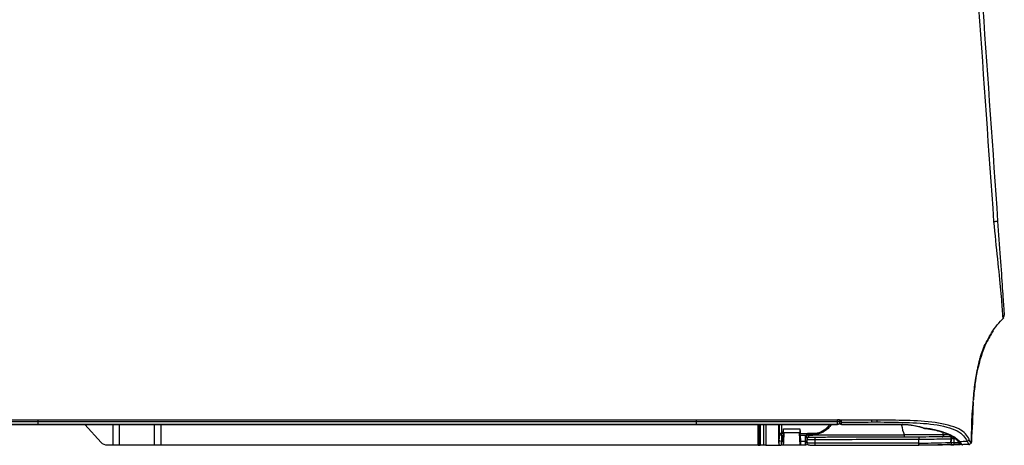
# Model space of a CAD drawing. Header units: millimetres. Extents: x 922208 to 1069538, y -182208 to -99877.
# Tile 131 of 256: x 987480 to 987717, y -172335 to -172233. Entities that reach past the tile are written whole.
import ezdxf

# ---------------------------------------------------------------- set-up
doc = ezdxf.new("R2010")
doc.units = ezdxf.units.MM
doc.header["$MEASUREMENT"] = 0
doc.layers.add('IS_KLIM_urządzenia', color=3, linetype='Continuous')

# ---------------------------------------------------------------- blocks, each defined once
blk = doc.blocks.new('G$CFEA986A8')
at = {"layer": 'IS_KLIM_urządzenia', "linetype": 'Continuous'}
for p, q in [((53.93, 200.11), (53.93, 200.96)), ((53.93, 199.16), (53.93, 200.11)), ((54.23, 201.26), (55.52, 201.26)), ((54.24, 200.26), (54.24, 199.31)), ((55.48, 200.26), (54.24, 200.26)), ((55.51, 198.89), (55.48, 200.26)), ((55.52, 201.26), (55.54, 201.26)), ((55.54, 201.26), (55.69, 198.26)), ((55.54, 201.26), (59.6, 201.26)), ((59.62, 201.26), (60.17, 201.26)), ((60.06, 200.26), (59.65, 200.26)), ((64.28, 201.26), (65.29, 201.26)), ((65.09, 201.06), (65.09, 200.26)), ((65.09, 200.26), (65.09, 196.29)), ((65.49, 201.26), (65.29, 201.26)), ((65.29, 200.27), (65.29, 201.26)), ((65.29, 200.27), (65.49, 200.27)), ((65.29, 196.29), (65.29, 200.27)), ((65.49, 201.26), (209.47, 201.26)), ((65.49, 201.26), (65.49, 200.27)), ((65.49, 200.27), (65.5, 196.29)), ((65.69, 200.26), (65.69, 201.06)), ((65.7, 196.29), (65.69, 200.26)), ((209.47, 196.29), (209.47, 201.26)), ((209.47, 201.26), (210.97, 201.26)), ((210.97, 201.26), (210.97, 196.29)), ((210.97, 201.26), (219.47, 201.26)), ((219.47, 196.29), (219.47, 201.26)), ((219.47, 201.26), (220.97, 201.26)), ((220.97, 201.26), (220.97, 196.29)), ((220.97, 201.26), (222.34, 201.26)), ((223.82, 200.61), (227.77, 196.29)), ((46.54, 196.29), (46.54, 196.24)), ((46.54, 195.58), (46.54, 195.13)), ((80.5, 196.29), (80.5, 196.24)), ((80.5, 196.24), (80.5, 195.58)), ((80.5, 195.58), (80.5, 195.13)), ((239.13, 196.24), (239.13, 196.29)), ((239.13, 195.13), (239.13, 195.58))]:
    blk.add_line(p, q, dxfattribs=at)
at = {"layer": 'IS_KLIM_urządzenia', "linetype": 'Continuous', "extrusion": (0, 0, -1)}
for centre, radius, start, end in [((-18.69, 199.74), 0.5, 182.0496, 269.8), ((-54.23, 200.96), 0.3, 0, 90), ((-222.34, 199.26), 2, 90, 137.5532), ((-45.54, 195.79), 0.5, 90, 180), ((-46.54, 195.79), 0.5, 0, 90)]:
    blk.add_arc(centre, radius, start, end, dxfattribs=at)
at = {"layer": 'IS_KLIM_urządzenia', "linetype": 'Continuous'}
for centre, radius, start, end in [((18.72, 200.56), 0.5, 357.7294, 89), ((65.29, 201.06), 0.2, 90, 179.94), ((65.49, 201.06), 0.2, 0.06, 90), ((25.66, 196.65), 0.5, 72.0675, 83.6302)]:
    blk.add_arc(centre, radius, start, end, dxfattribs=at)
for centre, major_axis, ratio, start_param, end_param in [((14.93, 200.53), (-0.026, 0.499), 0.9983, 0, 1.502362), ((15.36, 199.79), (0.457, 0.203), 0.909388, 1.232542, 2.687909), ((16.45, 200.61), (0.144, 0.479), 0.997743, 0.012939, 0.345034), ((16.95, 200.59), (-0.009, -0.5), 0.866632, 1.552217, 3.141593), ((17.2, 199.87), (0.375, 0.331), 0.874767, 6.258498, 7.242676), ((18.12, 200.57), (-0.009, -0.5), 0.86661, 1.552873, 3.141593), ((18.08, 199.73), (-0.002, 0.5), 0.86639, 4.116092, 4.679302), ((21.31, 198.76), (-0.002, 0.49), 0.738248, 0, 1.638372), ((26.9, 199.77), (0.002, -0.5), 0.034879, 0, 1.57242), ((26.93, 200.73), (0, 0.5), 0.034873, 4.714126, 6.335137), ((26.98, 200.73), (0, -0.5), 0.034873, 1.572542, 3.193553), ((51.98, 200.73), (0, -0.5), 0.034873, 1.572542, 3.193984), ((51.98, 199.85), (0.002, -0.5), 0.034879, 0, 1.57242), ((53.41, 199.86), (0.002, -0.5), 0.988846, 0, 1.567605), ((53.43, 199.83), (-0.5, 0), 0.97477, 1.576144, 3.141593), ((54.23, 200.11), (-0.3, 0), 0.500503, 4.682189, 6.283185), ((54.23, 199.16), (-0.3, 0), 0.500503, 4.682189, 6.283185), ((60.06, 200.01), (-0.499, 0.025), 0.499537, 3.242371, 4.737227), ((60.17, 200.76), (0, 0.5), 0.996195, 4.713166, 6.283185), ((65.29, 200.26), (0.2, 0), 0.005236, 1.570788, 3.141593), ((65.49, 200.26), (0.2, 0), 0.005236, 0, 1.570791), ((25.66, 196.65), (0.055, 0.497), 0.256635, 6.28316, 6.727423), ((25.66, 196.65), (-0.154, -0.476), 0.571177, 3.141593, 3.672186), ((52.33, 198.36), (0, 0.3), 0.034873, 4.714134, 6.283185), ((53.43, 198.86), (-0.5, 0), 0.003693, 1.579523, 2.534048), ((53.43, 198.36), (0, 0.3), 0.034873, 4.714134, 6.283185), ((53.65, 198.39), (0.084, -0.288), 0.033955, 1.562656, 3.141593), ((54.11, 198.74), (-0.256, 0.157), 0.454954, 4.950735, 6.283185), ((59.99, 198.58), (-0.499, 0.025), 0.499537, 3.242371, 4.737227), ((59.98, 198.33), (0.5, 0), 0.001724, 0.087267, 1.535915), ((30.87, 195.79), (0, 0.5), 0.010876, 0, 0.428815), ((45.54, 195.79), (0, 0.5), 0.009623, 0, 0.426438), ((45.54, 195.79), (-0.5, 0), 0.910452, 3.141593, 4.716369), ((45.54, 195.22), (-0.5, 0), 0.910238, 3.141593, 4.716614), ((45.54, 195.22), (-0.001, 0.5), 0.004977, 0.42694, 1.572622), ((45.54, 195.22), (-0.5, 0), 0.001837, 1.565823, 3.141593), ((46.54, 195.79), (-0.5, 0), 0.894842, 4.712389, 6.283185), ((46.54, 195.13), (-0.5, 0), 0.894842, 4.712389, 6.283185), ((46.54, 195.13), (-0.5, 0), 0.001524, 0, 1.570796)]:
    blk.add_ellipse(centre, major_axis=major_axis, ratio=ratio, start_param=start_param, end_param=end_param, dxfattribs=at)
at = {"layer": 'IS_KLIM_urządzenia', "linetype": 'Continuous', "extrusion": (0, 0, -1)}
for centre, major_axis, ratio, start_param, end_param in [((53.43, 199.16), (0.479, -0.142), 1, 5.994256, 6.545048), ((53.44, 199.31), (0.771, -0.214), 1, 6.012747, 6.56354), ((54.23, 199.26), (0, -2), 0.005231, 3.141593, 4.188473), ((55.62, 199.26), (0.11, -2), 0.052397, 2.097475, 3.144355)]:
    blk.add_ellipse(centre, major_axis=major_axis, ratio=ratio, start_param=start_param, end_param=end_param, dxfattribs=at)
at = {"layer": 'IS_KLIM_urządzenia', "linetype": 'Continuous'}
for points, knots in [([(14.21, 200.54), (14.17, 199.53), (14.12, 197.84), (14.05, 195.45), (13.98, 193.38), (13.88, 191.32), (13.68, 188.56), (13.37, 185.89), (13.01, 183.93), (12.88, 183.33)], [0, 0, 0, 0, 0.174844, 0.294563, 0.414282, 0.534001, 0.653719, 0.893157, 1, 1, 1, 1]), ([(14.29, 200.81), (14.28, 199.72), (14.24, 198.12), (14.2, 196.18), (14.17, 195.22), (14.15, 194.58), (14.11, 194.03), (14.06, 193.38), (13.96, 192.48), (13.91, 191.88), (13.89, 191.63)], [0, 0, 0, 0, 0.261726, 0.374815, 0.426057, 0.47543, 0.525874, 0.58018, 0.704159, 1, 1, 1, 1]), ([(14.21, 200.54), (14.21, 200.54), (14.21, 200.54), (14.21, 200.54), (14.24, 200.54), (14.28, 200.54), (14.28, 200.54), (14.28, 200.54)], [0, 0, 0, 0, 0.184418, 0.184418, 0.99996, 0.99996, 1, 1, 1, 1]), ([(14.91, 201.03), (14.8, 201.03), (14.8, 201.03), (14.72, 201.02), (14.69, 201.02), (14.69, 201.02)], [0, 0, 0, 0, 0.500965, 0.500965, 1, 1, 1, 1]), ([(14.86, 199.79), (15.27, 198.9), (15.97, 198.03), (18.72, 196.62), (20.82, 196.12), (25.21, 195.49), (27.58, 195.36), (32.29, 195.23), (34.65, 195.19), (37.02, 195.19)], [0, 0, 0, 0, 0.25, 0.25, 0.5, 0.5, 0.75, 0.75, 1, 1, 1, 1]), ([(14.91, 201.03), (15.24, 201.05), (15.57, 201.07), (16.08, 201.09), (16.24, 201.1), (16.41, 201.11)], [0, 0, 0, 0, 0.665624, 0.665624, 1, 1, 1, 1]), ([(17.18, 200.33), (16.78, 200.31), (16.38, 200.3), (15.77, 200.27), (15.55, 200.26), (15.33, 200.25)], [0, 0, 0, 0, 0.64643, 0.64643, 1, 1, 1, 1]), ([(37.02, 195.65), (34.71, 195.64), (32.4, 195.69), (27.8, 195.82), (25.48, 195.94), (21.18, 196.55), (19.11, 197.06), (16.41, 198.49), (15.73, 199.37), (15.33, 200.25)], [0, 0, 0, 0, 0.25, 0.25, 0.5, 0.5, 0.75, 0.75, 1, 1, 1, 1]), ([(17.58, 200.19), (17.53, 200.24), (17.28, 200.53), (17.02, 200.81), (16.81, 200.97), (16.69, 201.07), (16.57, 201.09), (16.54, 201.1)], [0, 0, 0, 0, 0.095996, 0.59266, 0.84646, 0.967214, 1, 1, 1, 1]), ([(19.22, 201.14), (18.71, 201.12), (17.99, 201.09), (17.43, 201.08), (17.25, 201.08)], [0, 0, 0, 0, 0.627909, 1, 1, 1, 1]), ([(18.55, 200.55), (18.38, 200.55), (18.22, 200.56), (17.83, 200.56), (17.6, 200.57), (17.38, 200.57)], [0, 0, 0, 0, 0.427577, 0.427577, 1, 1, 1, 1]), ([(25.22, 197.23), (24.9, 197.26), (23.92, 197.39), (22.4, 197.73), (20.73, 198.24), (19.32, 198.86), (18.3, 199.5), (17.85, 199.92), (17.7, 200.1)], [0, 0, 0, 0, 0.087973, 0.275439, 0.466673, 0.659321, 0.855696, 1, 1, 1, 1]), ([(18.12, 201.07), (18.26, 201.06), (18.38, 201.06), (18.64, 201.06), (18.72, 201.06), (18.72, 201.06)], [0, 0, 0, 0, 0.352743, 0.352743, 1, 1, 1, 1]), ([(18.52, 199.72), (18.52, 199.8), (18.52, 199.88), (18.53, 200.16), (18.54, 200.35), (18.55, 200.55)], [0, 0, 0, 0, 0.293814, 0.293814, 1, 1, 1, 1]), ([(18.72, 201.06), (18.72, 201.06), (19.6, 201.08), (22.63, 201.19), (24.74, 201.23), (26.93, 201.23)], [0, 0, 0, 0, 0.5, 0.5, 1, 1, 1, 1]), ([(19.17, 199.24), (19.58, 199.24), (20.23, 199.24), (22.58, 199.25), (24.7, 199.26), (26.9, 199.27)], [0, 0, 0, 0, 0.359642, 0.359642, 1, 1, 1, 1]), ([(19.22, 200.54), (19.21, 200.34), (19.2, 200.13), (19.19, 199.86), (19.19, 199.79), (19.18, 199.72)], [0, 0, 0, 0, 0.736288, 0.736288, 1, 1, 1, 1]), ([(26.91, 199.77), (24.85, 199.75), (22.86, 199.74), (20.02, 199.72), (19.18, 199.72), (19.18, 199.72)], [0, 0, 0, 0, 0.5, 0.5, 1, 1, 1, 1]), ([(19.22, 201.14), (19.58, 201.15), (20.3, 201.17), (21.53, 201.2), (23.05, 201.22), (24.87, 201.23), (26.28, 201.23), (26.98, 201.23)], [0, 0, 0, 0, 0.163195, 0.329907, 0.49928, 0.750989, 1, 1, 1, 1]), ([(26.95, 200.73), (24.89, 200.73), (22.89, 200.68), (20.05, 200.57), (19.22, 200.54), (19.22, 200.54)], [0, 0, 0, 0, 0.5, 0.5, 1, 1, 1, 1]), ([(21.11, 198.73), (21.11, 198.75), (21.11, 198.77), (21.11, 198.81), (21.11, 198.83), (21.11, 198.89), (21.12, 198.93), (21.14, 199.02), (21.15, 199.07), (21.18, 199.15), (21.2, 199.18), (21.24, 199.23), (21.27, 199.24), (21.29, 199.25), (21.3, 199.25), (21.3, 199.25)], [0, 0, 0, 0, 0.079375, 0.079375, 0.152142, 0.152142, 0.308093, 0.308093, 0.533795, 0.533795, 0.744603, 0.744603, 0.955402, 0.955402, 1, 1, 1, 1]), ([(26.9, 199.27), (27.23, 199.27), (27.56, 199.27), (29.23, 199.27), (30.56, 199.28), (37.22, 199.3), (42.55, 199.32), (49.25, 199.34), (50.62, 199.35), (51.98, 199.35)], [0, 0, 0, 0, 0.039838, 0.039838, 0.199192, 0.199192, 0.836607, 0.836607, 1, 1, 1, 1]), ([(26.95, 200.73), (26.95, 200.72), (26.95, 200.7), (26.94, 200.38), (26.92, 200.07), (26.91, 199.77)], [0, 0, 0, 0, 0.050907, 0.050907, 1, 1, 1, 1]), ([(52, 199.85), (51.67, 199.85), (51.33, 199.85), (49.67, 199.85), (48.33, 199.84), (41.67, 199.82), (36.34, 199.8), (29.65, 199.78), (28.28, 199.77), (26.91, 199.77)], [0, 0, 0, 0, 0.039838, 0.039838, 0.199192, 0.199192, 0.836607, 0.836607, 1, 1, 1, 1]), ([(26.99, 200.73), (27.33, 200.73), (27.66, 200.73), (29.33, 200.73), (30.66, 200.73), (37.32, 200.73), (42.65, 200.73), (49.32, 200.73), (50.66, 200.73), (52, 200.73)], [0, 0, 0, 0, 0.039967, 0.039967, 0.199835, 0.199835, 0.839306, 0.839306, 1, 1, 1, 1]), ([(30.48, 198.78), (30.48, 198.84), (30.48, 198.89), (30.48, 199), (30.48, 199.05), (30.48, 199.14), (30.48, 199.17), (30.48, 199.23), (30.48, 199.25), (30.49, 199.27), (30.49, 199.28), (30.49, 199.28), (30.49, 199.28), (30.49, 199.28)], [0, 0, 0, 0, 0.215384, 0.215384, 0.430768, 0.430768, 0.646164, 0.646164, 0.861588, 0.861588, 0.968092, 0.968092, 1, 1, 1, 1]), ([(53.93, 200.67), (53.93, 200.68), (53.93, 200.75), (53.89, 200.86), (53.81, 200.99), (53.72, 201.07), (53.63, 201.12), (53.56, 201.15), (53.47, 201.17), (53.32, 201.19), (53.02, 201.21), (52.48, 201.23), (52.05, 201.23), (51.82, 201.23), (51.78, 201.23)], [0, 0, 0, 0, 0.008737, 0.069232, 0.117614, 0.159413, 0.196322, 0.230426, 0.272625, 0.360337, 0.57868, 0.76722, 0.964188, 1, 1, 1, 1]), ([(51.98, 199.35), (52.17, 199.35), (52.36, 199.35), (52.68, 199.36), (52.83, 199.36), (53.07, 199.36), (53.18, 199.36), (53.34, 199.36), (53.39, 199.36), (53.41, 199.36)], [0, 0, 0, 0, 0.270422, 0.270422, 0.513615, 0.513615, 0.756808, 0.756808, 1, 1, 1, 1]), ([(52, 200.73), (52.12, 200.73), (52.25, 200.73), (52.58, 200.73), (52.8, 200.73), (53.18, 200.72), (53.35, 200.71), (53.63, 200.7), (53.74, 200.69), (53.89, 200.68), (53.93, 200.67), (53.93, 200.66)], [0, 0, 0, 0, 0.119883, 0.119883, 0.339691, 0.339691, 0.55974, 0.55974, 0.779888, 0.779888, 1, 1, 1, 1]), ([(53.91, 199.86), (53.87, 199.86), (53.8, 199.86), (53.59, 199.86), (53.45, 199.86), (53.12, 199.86), (52.93, 199.86), (52.5, 199.86), (52.25, 199.85), (52, 199.85)], [0, 0, 0, 0, 0.243193, 0.243193, 0.486385, 0.486385, 0.729578, 0.729578, 1, 1, 1, 1]), ([(53.43, 199.35), (53.43, 199.33), (53.43, 199.31), (53.43, 199.25), (53.43, 199.21), (53.43, 199.13), (53.43, 199.07), (53.43, 198.97), (53.43, 198.91), (53.43, 198.86)], [0, 0, 0, 0, 0.251437, 0.251437, 0.502865, 0.502865, 0.754279, 0.754279, 1, 1, 1, 1]), ([(59.65, 200.26), (59.66, 200.45), (59.66, 200.63), (59.66, 200.92), (59.65, 201.04), (59.64, 201.21), (59.63, 201.26), (59.62, 201.26)], [0, 0, 0, 0, 0.320954, 0.320954, 0.641904, 0.641904, 1, 1, 1, 1]), ([(59.99, 198.83), (60, 199.08), (60.01, 199.33), (60.04, 199.8), (60.05, 200.03), (60.06, 200.26)], [0, 0, 0, 0, 0.522709, 0.522709, 1, 1, 1, 1]), ([(60.06, 200.26), (60.07, 200.47), (60.08, 200.67), (60.1, 200.96), (60.11, 201.07), (60.14, 201.22), (60.16, 201.26), (60.17, 201.26)], [0, 0, 0, 0, 0.353708, 0.353708, 0.676927, 0.676927, 1, 1, 1, 1]), ([(63.8, 201.26), (62.76, 201.26), (61.72, 201.26), (60.66, 201.26), (60.64, 201.26), (60.48, 201.26), (60.33, 201.26), (60.18, 201.26)], [0, 0, 0, 0, 0.863472, 0.863472, 0.877231, 0.877231, 1, 1, 1, 1]), ([(60.56, 200.01), (60.54, 199.72), (60.53, 199.43), (60.5, 198.96), (60.49, 198.77), (60.48, 198.58)], [0, 0, 0, 0, 0.604042, 0.604042, 1, 1, 1, 1]), ([(60.67, 200.76), (60.65, 200.76), (60.64, 200.73), (60.61, 200.62), (60.6, 200.54), (60.57, 200.31), (60.56, 200.17), (60.56, 200.01)], [0, 0, 0, 0, 0.323211, 0.323211, 0.646457, 0.646457, 1, 1, 1, 1]), ([(13.84, 190.86), (13.85, 191.05), (13.99, 193.24), (14.05, 195.43), (14.11, 197.43)], [0, 0, 0, 0, 0.087292, 1, 1, 1, 1]), ([(19.71, 198.73), (19.85, 198.73), (20, 198.72), (20.4, 198.72), (20.63, 198.72), (20.94, 198.72)], [0, 0, 0, 0, 0.37651, 0.37651, 1, 1, 1, 1]), ([(20.94, 198.72), (20.95, 198.72), (20.96, 198.72), (20.97, 198.72), (20.97, 198.72), (20.97, 198.72), (20.97, 198.72), (20.97, 198.71), (20.97, 198.71), (20.97, 198.71), (20.97, 198.71), (20.98, 198.71), (20.98, 198.71), (20.98, 198.71)], [0, 0, 0, 0, 0.615634, 0.615634, 0.835116, 0.835116, 0.937229, 0.937229, 0.970666, 0.970666, 0.991316, 0.991316, 1, 1, 1, 1]), ([(21.06, 198.72), (22.51, 198.73), (24.09, 198.74), (27.27, 198.76), (28.87, 198.77), (30.48, 198.77)], [0, 0, 0, 0, 0.5, 0.5, 1, 1, 1, 1]), ([(30.48, 198.78), (30.81, 198.78), (31.14, 198.78), (32.81, 198.79), (34.14, 198.79), (40.81, 198.82), (46.14, 198.83), (52.13, 198.86), (52.78, 198.86), (53.43, 198.86)], [0, 0, 0, 0, 0.043508, 0.043508, 0.217737, 0.217737, 0.914651, 0.914651, 1, 1, 1, 1]), ([(48.08, 196.29), (48.28, 196.62), (48.52, 196.92), (49.71, 198.11), (51.01, 198.66), (52.33, 198.66)], [0, 0, 0, 0, 0.226904, 0.226904, 1, 1, 1, 1]), ([(52.34, 198.36), (51.1, 198.36), (49.89, 197.85), (48.81, 196.78), (48.63, 196.55), (48.46, 196.31)], [0, 0, 0, 0, 0.807469, 0.807469, 1, 1, 1, 1]), ([(52.33, 198.66), (52.53, 198.66), (52.73, 198.66), (53.1, 198.66), (53.26, 198.66), (53.43, 198.66)], [0, 0, 0, 0, 0.545123, 0.545123, 1, 1, 1, 1]), ([(53.44, 198.36), (53.24, 198.36), (53.04, 198.36), (52.67, 198.36), (52.51, 198.36), (52.34, 198.36)], [0, 0, 0, 0, 0.545123, 0.545123, 1, 1, 1, 1]), ([(53.86, 198.9), (53.85, 198.88), (53.84, 198.87), (53.8, 198.82), (53.77, 198.79), (53.73, 198.76), (53.72, 198.75), (53.67, 198.72), (53.62, 198.69), (53.57, 198.68)], [0, 0, 0, 0, 0.160482, 0.160482, 0.52212, 0.52212, 0.58886, 0.58886, 1, 1, 1, 1]), ([(53.67, 198.39), (53.75, 198.43), (53.83, 198.48), (53.97, 198.62), (54.03, 198.71), (54.09, 198.82), (54.11, 198.86), (54.12, 198.89)], [0, 0, 0, 0, 0.391531, 0.391531, 0.834377, 0.834377, 1, 1, 1, 1]), ([(55.51, 198.89), (55.51, 198.79), (55.51, 198.68), (55.52, 198.51), (55.52, 198.45), (55.53, 198.39)], [0, 0, 0, 0, 0.64422, 0.64422, 1, 1, 1, 1]), ([(55.59, 197.26), (55.57, 197.59), (55.55, 197.93), (55.53, 198.3), (55.53, 198.35), (55.53, 198.39)], [0, 0, 0, 0, 0.885108, 0.885108, 1, 1, 1, 1]), ([(55.59, 197.26), (55.58, 197.37), (55.58, 197.49), (55.57, 197.7), (55.57, 197.8), (55.56, 197.97), (55.57, 198.05), (55.57, 198.17), (55.57, 198.21), (55.58, 198.25), (55.58, 198.26), (55.59, 198.26)], [0, 0, 0, 0, 0.214139, 0.214139, 0.428302, 0.428302, 0.642148, 0.642148, 0.856248, 0.856248, 1, 1, 1, 1]), ([(55.59, 198.26), (56.25, 198.26), (56.92, 198.26), (58.24, 198.26), (58.89, 198.26), (59.55, 198.26)], [0, 0, 0, 0, 0.504617, 0.504617, 1, 1, 1, 1]), ([(59.55, 197.26), (58.88, 197.26), (58.22, 197.26), (56.9, 197.26), (56.24, 197.26), (55.59, 197.26)], [0, 0, 0, 0, 0.504597, 0.504597, 1, 1, 1, 1]), ([(59.6, 198.3), (59.6, 198.29), (59.6, 198.27), (59.58, 197.93), (59.57, 197.59), (59.55, 197.26)], [0, 0, 0, 0, 0.042191, 0.042191, 1, 1, 1, 1]), ([(59.55, 198.26), (59.55, 198.26), (59.56, 198.24), (59.57, 198.17), (59.57, 198.11), (59.57, 197.97), (59.57, 197.89), (59.57, 197.7), (59.56, 197.59), (59.56, 197.41), (59.55, 197.34), (59.55, 197.26)], [0, 0, 0, 0, 0.214776, 0.214776, 0.429554, 0.429554, 0.644336, 0.644336, 0.859321, 0.859321, 1, 1, 1, 1]), ([(59.6, 198.3), (59.61, 198.42), (59.61, 198.53), (59.62, 198.7), (59.62, 198.75), (59.62, 198.81)], [0, 0, 0, 0, 0.65065, 0.65065, 1, 1, 1, 1]), ([(59.99, 198.83), (59.99, 198.75), (59.99, 198.67), (59.99, 198.51), (60, 198.42), (60, 198.33), (60, 198.33), (60, 198.33)], [0, 0, 0, 0, 0.501708, 0.501708, 0.983156, 0.983156, 1, 1, 1, 1]), ([(60.48, 198.33), (60.48, 198.34), (60.48, 198.35), (60.48, 198.39), (60.48, 198.42), (60.48, 198.5), (60.48, 198.54), (60.48, 198.58)], [0, 0, 0, 0, 0.109897, 0.109897, 0.498525, 0.498525, 1, 1, 1, 1]), ([(30.87, 196.29), (34.81, 196.29), (38.74, 196.29), (43.63, 196.29), (44.58, 196.29), (45.54, 196.29)], [0, 0, 0, 0, 0.804889, 0.804889, 1, 1, 1, 1]), ([(45.54, 196.25), (45.37, 196.25), (45.2, 196.25), (43.71, 196.25), (42.37, 196.25), (37.65, 196.25), (34.26, 196.25), (30.87, 196.25)], [0, 0, 0, 0, 0.033958, 0.033958, 0.30672, 0.30672, 1, 1, 1, 1]), ([(37.02, 195.65), (37.02, 195.62), (37.02, 195.58), (37.02, 195.52), (37.02, 195.51), (37.02, 195.46), (37.02, 195.41), (37.02, 195.3), (37.02, 195.25), (37.02, 195.19)], [0, 0, 0, 0, 0.339646, 0.339646, 0.410746, 0.410746, 0.705373, 0.705373, 1, 1, 1, 1]), ([(37.04, 195.19), (37.45, 195.19), (37.86, 195.19), (38.27, 195.2), (38.27, 195.2), (38.27, 195.2)], [0, 0, 0, 0, 0.999951, 0.999951, 1, 1, 1, 1]), ([(45.54, 196.25), (45.54, 196.11), (45.54, 195.97), (45.54, 195.78), (45.54, 195.73), (45.54, 195.68)], [0, 0, 0, 0, 0.728288, 0.728288, 1, 1, 1, 1]), ([(46.54, 196.29), (46.71, 196.29), (46.87, 196.29), (48.37, 196.29), (49.71, 196.29), (56.37, 196.29), (61.71, 196.29), (71.52, 196.29), (76.01, 196.29), (80.5, 196.29)], [0, 0, 0, 0, 0.014724, 0.014724, 0.13252, 0.13252, 0.603704, 0.603704, 1, 1, 1, 1]), ([(46.54, 196.24), (46.54, 196.09), (46.54, 195.94), (46.54, 195.72), (46.54, 195.65), (46.54, 195.58)], [0, 0, 0, 0, 0.674851, 0.674851, 1, 1, 1, 1]), ([(80.5, 196.29), (94.71, 196.29), (108.92, 196.29), (161.8, 196.29), (200.47, 196.29), (239.13, 196.29)], [0, 0, 0, 0, 0.268807, 0.268807, 1, 1, 1, 1]), ([(13.2, 185.01), (13.26, 185.37), (13.53, 187.14), (13.7, 188.92), (13.8, 190.33)], [0, 0, 0, 0, 0.205915, 1, 1, 1, 1]), ([(9.04, 173.7), (9.64, 174.6), (10.17, 175.55), (11.68, 178.7), (12.38, 180.96), (12.99, 183.86), (13.1, 184.44), (13.2, 185.01)], [0, 0, 0, 0, 0.27031, 0.27031, 0.856348, 0.856348, 1, 1, 1, 1]), ([(12.9, 183.43), (12.87, 183.23), (12.78, 182.78), (12.61, 181.92), (12.45, 181.22), (12.25, 180.45), (11.92, 179.33), (11.37, 177.81), (10.52, 175.99), (9.02, 173.44), (7.61, 171.66), (6.52, 170.55)], [0, 0, 0, 0, 0.131561, 0.187092, 0.238012, 0.287017, 0.336427, 0.442316, 0.562752, 0.698039, 1, 1, 1, 1]), ([(7.97, 147.33), (7.76, 150.33), (7.55, 153.27), (7.16, 158.8), (6.99, 161.31), (6.7, 165.47), (6.58, 167.12), (6.43, 169.36), (6.39, 169.93), (6.39, 169.93)], [0, 0, 0, 0, 0.25, 0.25, 0.5, 0.5, 0.75, 0.75, 1, 1, 1, 1]), ([(6.65, 170.69), (6.65, 170.69), (6.7, 170.09), (6.87, 167.77), (7, 166.06), (7.4, 161.8), (7.67, 159.23), (8.26, 153.53), (8.57, 150.5), (8.86, 147.39)], [0, 0, 0, 0, 0.25, 0.25, 0.5, 0.5, 0.75, 0.75, 1, 1, 1, 1]), ([(8.86, 147.39), (8.75, 147.38), (8.64, 147.38), (8.43, 147.36), (8.34, 147.36), (8.18, 147.34), (8.12, 147.34), (8.03, 147.33), (8, 147.33), (7.97, 147.33), (7.97, 147.33), (7.97, 147.33)], [0, 0, 0, 0, 0.230435, 0.230435, 0.460869, 0.460869, 0.691304, 0.691304, 0.881057, 0.881057, 1, 1, 1, 1]), ([(8.86, 147.39), (8.86, 147.39), (8.86, 147.39), (8.86, 147.39), (8.86, 147.39), (8.86, 147.39)], [0, 0, 0, 0, 0.629495, 0.629495, 1, 1, 1, 1])]:
    blk.add_open_spline(points, degree=3, knots=knots, dxfattribs=at)
for points, degree in [([(14.29, 200.54), (14.32, 200.54), (14.34, 200.54), (14.43, 200.54)], 3), ([(14.43, 200.54), (14.51, 200.54), (14.64, 200.28), (14.86, 199.79)], 3), ([(15.33, 200.25), (15.11, 200.77), (14.98, 201.04), (14.91, 201.03)], 3), ([(16.59, 201.08), (16.51, 201.13), (16.41, 201.1)], 2), ([(16.41, 201.11), (16.42, 201.11), (16.42, 201.11), (16.42, 201.11)], 3), ([(16.42, 201.11), (16.51, 201.08), (16.77, 200.81), (17.18, 200.33)], 3), ([(16.54, 201.09), (16.65, 201.09), (16.79, 201.09), (16.96, 201.09)], 3), ([(16.96, 201.09), (17.35, 201.08), (17.74, 201.07), (18.12, 201.07)], 3), ([(17.18, 200.33), (18.51, 198.82), (21.65, 197.56), (25.65, 197.11)], 3), ([(17.7, 200.1), (17.59, 200.2)], 1), ([(18.11, 199.72), (18.24, 199.72), (18.38, 199.72), (18.52, 199.72)], 3), ([(18.52, 199.72), (18.96, 199.72), (19.18, 199.72), (19.18, 199.72)], 3), ([(19.22, 200.54), (19.22, 200.54), (18.99, 200.54), (18.55, 200.55)], 3), ([(19.16, 199.01), (19.17, 199.25), (19.18, 199.48), (19.18, 199.72)], 3), ([(19.18, 199.72), (19.18, 199.48), (19.17, 199.24), (19.16, 199)], 3), ([(19.18, 199.72), (19.19, 199.99), (19.2, 200.26), (19.22, 200.54)], 3), ([(19.22, 200.54), (19.21, 200.31), (19.2, 200.08), (19.19, 199.85)], 3), ([(19.19, 199.85), (19.19, 199.92), (19.19, 199.98), (19.2, 200.05)], 3), ([(26.99, 200.73), (26.98, 200.73), (26.97, 200.73), (26.95, 200.73)], 3), ([(51.98, 201.23), (43.65, 201.23), (35.31, 201.23), (26.98, 201.23)], 3), ([(52, 199.85), (52, 200.15), (52, 200.44), (52, 200.73)], 3), ([(53.41, 199.36), (53.43, 199.36), (53.43, 199.35), (53.43, 199.35)], 3), ([(53.93, 200.66), (53.93, 200.47), (53.93, 200.29), (53.93, 200.11)], 3), ([(59.45, 198.26), (59.5, 199.26), (59.55, 200.26), (59.6, 201.26)], 3), ([(59.6, 201.26), (59.6, 201.26), (59.61, 201.26), (59.62, 201.26)], 3), ([(59.65, 200.26), (59.64, 199.78), (59.63, 199.29), (59.62, 198.81)], 3), ([(60.17, 201.26), (60.17, 201.26), (60.18, 201.26), (60.18, 201.26)], 3), ([(60.68, 200.76), (60.67, 200.76), (60.67, 200.76), (60.67, 200.76)], 3), ([(60.68, 200.76), (60.68, 199.27), (60.68, 197.78), (60.68, 196.29)], 3), ([(63.8, 196.29), (63.8, 197.95), (63.8, 199.6), (63.8, 201.26)], 3), ([(63.8, 201.26), (63.96, 201.26), (64.12, 201.26), (64.28, 201.26)], 3), ([(64.28, 201.26), (64.28, 199.6), (64.28, 197.95), (64.28, 196.29)], 3), ([(13.91, 192.08), (14.01, 193.86), (14.05, 195.65), (14.11, 197.43)], 3), ([(20.98, 198.71), (21.01, 198.72), (21.06, 198.72), (21.11, 198.73)], 3), ([(21.06, 198.72), (21.08, 198.53), (21.1, 198.34), (21.12, 198.15)], 3), ([(25.72, 197.16), (25.22, 197.23)], 1), ([(30.87, 196.25), (28.93, 196.25), (27.16, 196.62), (25.65, 197.11)], 3), ([(25.81, 197.13), (26.03, 197.06), (26.25, 196.99), (26.47, 196.93)], 3), ([(25.81, 197.13), (27.26, 196.66), (29, 196.29), (30.87, 196.29)], 3), ([(30.48, 198.77), (30.48, 198.78), (30.48, 198.78), (30.48, 198.78)], 3), ([(31.12, 196.41), (30.98, 197.21), (30.77, 198), (30.48, 198.77)], 3), ([(53.43, 198.66), (53.48, 198.66), (53.52, 198.66), (53.57, 198.68)], 3), ([(53.67, 198.39), (53.59, 198.37), (53.52, 198.36), (53.44, 198.36)], 3), ([(55.53, 198.39), (54.91, 198.39), (54.29, 198.39), (53.67, 198.39)], 3), ([(54.12, 198.89), (54.58, 198.89), (55.05, 198.89), (55.51, 198.89)], 3), ([(60, 198.33), (59.87, 198.32), (59.73, 198.31), (59.6, 198.3)], 3), ([(59.99, 198.83), (59.86, 198.82), (59.74, 198.81), (59.62, 198.81)], 3), ([(60, 196.29), (60, 196.97), (60, 197.65), (60, 198.33)], 3), ([(60.48, 198.33), (60.48, 197.65), (60.48, 196.97), (60.48, 196.29)], 3), ([(28.66, 196.46), (28.68, 196.45), (28.7, 196.45), (28.72, 196.45)], 3), ([(38.27, 195.65), (37.85, 195.65), (37.44, 195.65), (37.02, 195.65)], 3), ([(37.02, 195.19), (37.02, 195.19), (37.03, 195.19), (37.04, 195.19)], 3), ([(45.54, 195.68), (43.12, 195.67), (40.69, 195.66), (38.27, 195.65)], 3), ([(38.27, 195.65), (38.27, 195.57), (38.27, 195.39), (38.27, 195.2)], 3), ([(38.27, 195.2), (40.7, 195.21), (43.12, 195.22), (45.54, 195.22)], 3), ([(46.04, 195.22), (46.04, 195.41), (46.04, 195.6), (46.04, 195.79)], 3), ([(46.04, 195.13), (46.04, 195.16), (46.04, 195.19), (46.04, 195.22)], 3), ([(80.5, 196.24), (69.18, 196.24), (57.86, 196.24), (46.54, 196.24)], 3), ([(46.54, 195.58), (57.86, 195.58), (69.18, 195.58), (80.5, 195.58)], 3), ([(50.72, 195.13), (49.33, 195.13), (47.93, 195.13), (46.54, 195.13)], 3), ([(80.5, 195.13), (70.57, 195.13), (60.65, 195.13), (50.72, 195.13)], 3), ([(239.13, 196.24), (186.25, 196.24), (133.37, 196.24), (80.5, 196.24)], 3), ([(80.5, 195.58), (133.37, 195.58), (186.25, 195.58), (239.13, 195.58)], 3), ([(239.13, 195.13), (186.25, 195.13), (133.37, 195.13), (80.5, 195.13)], 3), ([(239.13, 196.29), (266.37, 196.29), (293.61, 196.29), (320.84, 196.29)], 3), ([(320.84, 196.24), (293.61, 196.24), (266.37, 196.24), (239.13, 196.24)], 3), ([(239.13, 195.58), (239.13, 195.8), (239.13, 196.02), (239.13, 196.24)], 3), ([(239.13, 195.58), (252.17, 195.58), (265.2, 195.58), (278.23, 195.58)], 3), ([(278.23, 195.13), (265.2, 195.13), (252.17, 195.13), (239.13, 195.13)], 3), ([(13.99, 193.69), (13.97, 193.3), (13.95, 192.92), (13.94, 192.54)], 3), ([(13.25, 185.33), (13.23, 185.23), (13.22, 185.12), (13.2, 185.01)], 3), ([(10.41, 176.07), (10.45, 176.13), (10.48, 176.2), (10.52, 176.27)], 3), ([(6.65, 170.69), (6.47, 170.49), (6.37, 170.21), (6.39, 169.93)], 3), ([(11.56, 95.97), (10.36, 113.09), (9.16, 130.21), (7.97, 147.33)], 3), ([(8.86, 147.39), (10.07, 130.27), (11.28, 113.14), (12.48, 96.01)], 3)]:
    blk.add_open_spline(points, degree=degree, dxfattribs=at)

msp = doc.modelspace()

# ---------------------------------------------------------------- block references
at = {"layer": 'IS_KLIM_urządzenia', "rotation": 180}
msp.add_blockref('G$CFEA986A8', (987723.33, -172133.93), dxfattribs=at)

doc.saveas('drawing.dxf')
